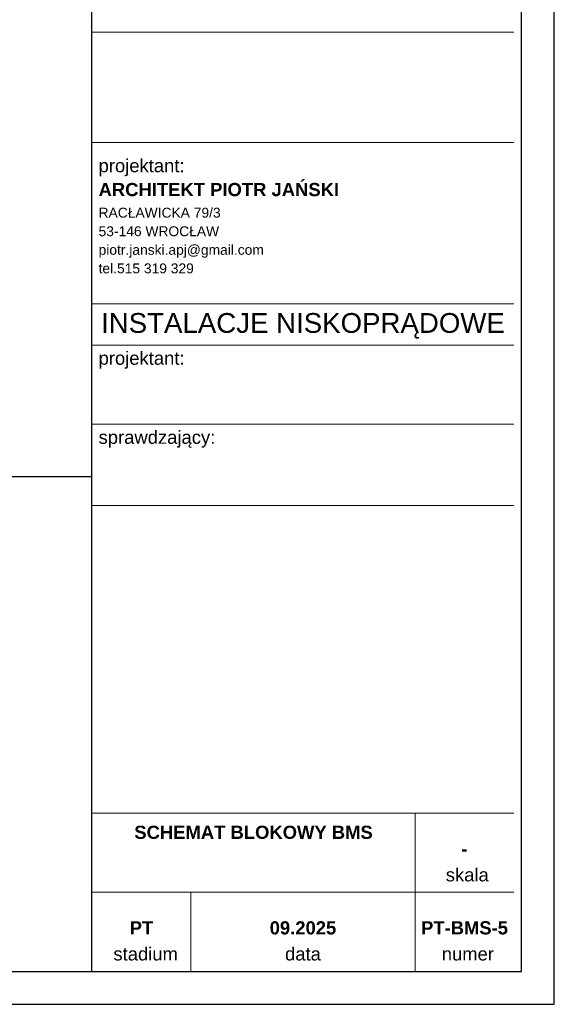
# Model space of a CAD drawing. Header units: millimetres. Extents: x 0 to 420, y 0 to 297.
# Tile 4 of 5: x 339 to 420, y 0 to 149. Entities that reach past the tile are written whole.
import ezdxf

# ---------------------------------------------------------------- set-up
doc = ezdxf.new("R2010")
doc.units = ezdxf.units.MM
doc.layers.add('0_Nr_pióra__1', color=7, linetype='Continuous', lineweight=13, true_color=0x3f3f3f)
doc.layers.add('BMS_OPIS', color=7, linetype='Continuous', lineweight=30)
doc.styles.add('STYL_AUTOMATYCZNY_1', font='Arial.ttf')
doc.styles.add('STYL_AUTOMATYCZNY_2', font='Helvetica.ttc')

msp = doc.modelspace()

# ---------------------------------------------------------------- linework, layer by layer
msp.add_line((349.88, 5), (349.88, 292))
at = {"linetype": 'Continuous', "ltscale": 0.5}
msp.add_line((20, 80.06), (349.88, 80.06), dxfattribs=at)
at = {"layer": '0_Nr_pióra__1', "ltscale": 10}
for p, q in [((413.88, 147.51), (349.88, 147.51)), ((413.88, 130.75), (349.88, 130.75)), ((413.88, 106.28), (349.88, 106.28)), ((413.88, 100), (349.88, 100)), ((413.88, 88), (349.88, 88)), ((413.88, 75.68), (349.88, 75.68)), ((413.88, 29), (349.88, 29)), ((413.88, 29), (349.88, 29)), ((398.88, 29), (398.88, 5)), ((413.88, 17), (349.88, 17)), ((364.88, 17), (364.88, 5))]:
    msp.add_line(p, q, dxfattribs=at)
at = {"layer": 'BMS_OPIS', "linetype": 'Continuous'}
for points in [[(0, 0), (420, 0), (420, 297), (0, 297)], [(20, 5), (415, 5), (415, 292), (20, 292)]]:
    msp.add_lwpolyline(points, close=True, dxfattribs=at)

# ---------------------------------------------------------------- texts
at = {"layer": '0_Nr_pióra__1'}
for s, insert, char_height, attachment_point, style in [('\\A1;{\\pql;\\fArial|b0|i0|c0|p0;\\W1.000000;projektant:}', (350.88, 128.25), 2, 1, 'STYL_AUTOMATYCZNY_2'), ('\\pxqc;INSTALACJE NISKOPRĄDOWE', (381.88, 104.88), 3, 2, 'STYL_AUTOMATYCZNY_1'), ('\\A1;{\\pql;\\fArial|b0|i0|c0|p0;\\W1.000000;projektant:}', (350.88, 99.04), 2, 1, 'STYL_AUTOMATYCZNY_2'), ('\\A1;{\\pql;\\fArial|b0|i0|c0|p0;\\W1.000000;sprawdzający:}', (350.88, 87.04), 2, 1, 'STYL_AUTOMATYCZNY_2'), ('\\pxqc;{\\A1;\\fArial|b1|i0|c238|p0;SCHEMAT BLOKOWY BMS}', (374.38, 27.1), 2, 2, 'STYL_AUTOMATYCZNY_1'), ('{\\A1;\\fArial|b1|i0|c0|p0;\\fArial|b1|i0|c238|p0;-}', (406.38, 24.6), 2, 2, 'STYL_AUTOMATYCZNY_1'), ('\\A1;{\\pqr;\\fArial|b0|i0|c0|p0;\\W1.000000;skala}', (410.06, 20.65), 2, 3, 'STYL_AUTOMATYCZNY_2'), ('\\pxqc;\\fArial|b1|i0|c0|p0;\\A1;PT', (357.38, 12.6), 2, 2, 'STYL_AUTOMATYCZNY_1'), ('\\pxqc;\\A1;\\fArial|b1|i0|c0|p0;09.2025', (381.88, 12.6), 2, 2, 'STYL_AUTOMATYCZNY_1'), ('\\pxqc;{\\A1;\\fArial|b1|i0|c0|p0;PT-BMS-\\fArial|b1|i0|c238|p0;5}', (406.38, 12.6), 2, 2, 'STYL_AUTOMATYCZNY_1'), ('\\A1;{\\pqr;\\fArial|b0|i0|c0|p0;\\W1.000000;stadium}', (362.91, 8.65), 2, 3, 'STYL_AUTOMATYCZNY_2'), ('\\A1;{\\pqc;\\fArial|b0|i0|c0|p0;\\W1.000000;data}', (381.88, 8.65), 2, 2, 'STYL_AUTOMATYCZNY_2'), ('\\A1;{\\pqr;\\fArial|b0|i0|c0|p0;\\W1.000000;numer}', (410.85, 8.65), 2, 3, 'STYL_AUTOMATYCZNY_2')]:
    msp.add_mtext(s, dxfattribs=dict(at, insert=insert, char_height=char_height, attachment_point=attachment_point, style=style))
at = {"layer": '0_Nr_pióra__1', "insert": (350.88, 124.62), "char_height": 2, "attachment_point": 1, "line_spacing_factor": 1.126931, "style": 'STYL_AUTOMATYCZNY_1'}
msp.add_mtext('\\A1;{\\pql;\\fArial|b1|i0|c0|p0;\\W1.000000;ARCHITEKT PIOTR JAŃSKI\\P\\pql;\\fArial|b0|i0|c0|p0;\\H0.750000x;\\W1.000000;RACŁAWICKA 79/3\\P\\pql;\\fArial|b0|i0|c0|p0;\\W1.000000;53-146 WROCŁAW\\P\\pql;\\fArial|b0|i0|c0|p0;\\W1.000000;piotr.janski.\\fArial|b0|i0|c0|p0;\\W1.000000;apj\\fArial|b0|i0|c0|p0;\\W1.000000;@\\fArial|b0|i0|c0|p0;\\W1.000000;gmail.com\\P\\pql;\\fArial|b0|i0|c0|p0;\\W1.000000;tel.515 319 329}', dxfattribs=at)

doc.saveas('drawing.dxf')
